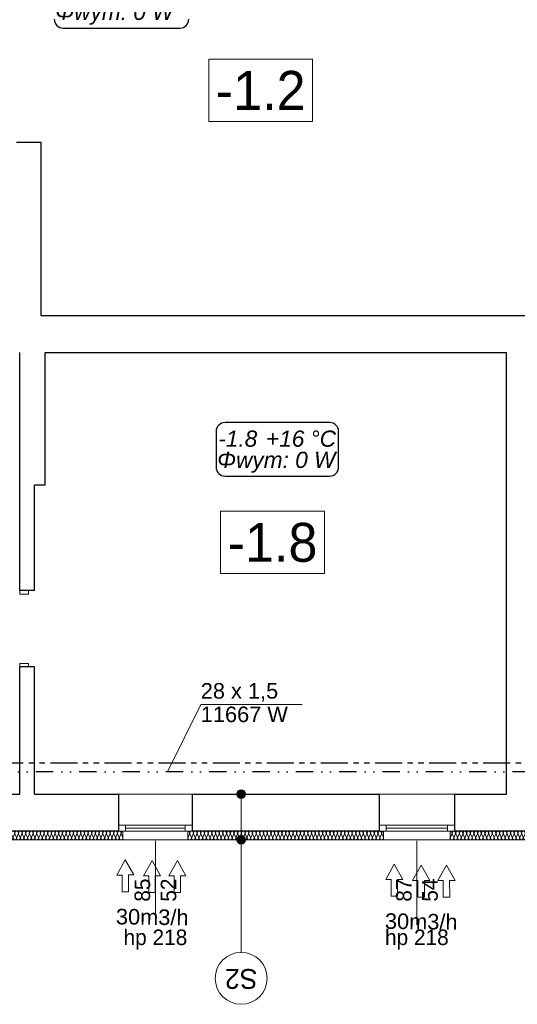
# Model space of a CAD drawing. Header units: millimetres. Extents: x -17429 to 155243, y -2908 to 188569.
# Tile 4 of 113: x -6728 to -981, y 9537 to 20913. Entities that reach past the tile are written whole.
import ezdxf
from ezdxf.lldxf.tags import DXFTag

# ---------------------------------------------------------------- set-up
doc = ezdxf.new("R2010")
doc.units = ezdxf.units.MM
doc.header["$MEASUREMENT"] = 0
doc.linetypes.add('DIVIDEX2', pattern=[2.5, 1, -0.5, 0, -0.5, 0, -0.5])
doc.linetypes.add('PHANTOM', pattern=[2.5, 1.25, -0.25, 0.25, -0.25, 0.25, -0.25])
doc.layers.get('0').update_dxf_attribs({"lineweight": 5})
for name, color, linetype in [('#opisy', 7, 'Continuous'), ('#podkład', 252, 'Continuous'), ('Arch ocieplenie', 252, 'Continuous'), ('Arch opisy', 252, 'Continuous'), ('IS_Opisy_działek_Therm', 7, 'SOLID'), ('IS_Powrót', 5, 'DASH'), ('IS_Text_Konstrukcji', 7, 'Continuous'), ('IS_Zasilanie', 1, 'SOLID')]:
    doc.layers.add(name, color=color, linetype=linetype)
doc.layers.add('arch izolacje_Nr_Pióra__3', color=7, linetype='Continuous', lineweight=13, true_color=0xff6600)
doc.layers.add('Arch ocieplenie_Nr_Pióra__22', color=7, linetype='Continuous', lineweight=9, true_color=0x7f7f7f)
for name, color, linetype, lineweight in [('Arch opisy_Nr_Pióra__1', 252, 'Continuous', 25), ('Arch opisy_Nr_Pióra__21', 252, 'Continuous', 13), ('INWENT OPISY_Nr_Pióra__21', 252, 'Continuous', 13), ('INWENT. DRZWI_Nr_Pióra__21', 7, 'Continuous', 13), ('INWENT. OKNA_Nr_Pióra__5', 7, 'Continuous', 13), ('INWENT.ŚCIANY_Nr_Pióra__1', 252, 'Continuous', 25), ('INWENT.ŚCIANY_Nr_Pióra__21', 7, 'Continuous', 13)]:
    doc.layers.add(name, color=color, linetype=linetype, lineweight=lineweight)
doc.styles.add('ARIAL', font='arial.ttf', dxfattribs={"width": 0.75})
doc.styles.add('GENERATED_STYLE_2', font='txt')
doc.styles.add('GENERATED_STYLE_3', font='txt')
doc.styles.add('GENERATED_STYLE_4', font='txt')
doc.styles.get("Standard").update_dxf_attribs({"font": 'arial.ttf', "bigfont": 'BIGFONT.SHX'})
tags = doc.linetypes.add('DASH', pattern=[15, 10, -5]).pattern_tags.tags
tags[6:7] = [DXFTag(74, 4), DXFTag(75, 0), DXFTag(340, '0'), DXFTag(46, 0.0), DXFTag(50, 0.0), DXFTag(44, 0.0), DXFTag(45, 0.0)]
tags[4:5] = [DXFTag(74, 4), DXFTag(75, 0), DXFTag(340, '0'), DXFTag(46, 0.0), DXFTag(50, 0.0), DXFTag(44, 0.0), DXFTag(45, 0.0)]
tags = doc.linetypes.add('SOLID', pattern=[10, 10, 0]).pattern_tags.tags
tags[6:7] = [DXFTag(74, 4), DXFTag(75, 0), DXFTag(340, '0'), DXFTag(46, 0.0), DXFTag(50, 0.0), DXFTag(44, 0.0), DXFTag(45, 0.0)]
tags[4:5] = [DXFTag(74, 4), DXFTag(75, 0), DXFTag(340, '0'), DXFTag(46, 0.0), DXFTag(50, 0.0), DXFTag(44, 0.0), DXFTag(45, 0.0)]

# ---------------------------------------------------------------- blocks, each defined once
blk = doc.blocks.new('Izolacja cieplna 14_79', base_point=(-8246, 11536))
at = {"layer": 'Arch ocieplenie_Nr_Pióra__22', "linetype": 'Continuous'}
for p, q in [((-8244, 11466), (-8227, 11506)), ((-8223, 11506), (-8205, 11466)), ((-8202, 11466), (-8184, 11506)), ((-8181, 11506), (-8163, 11466)), ((-8159, 11466), (-8142, 11506)), ((-8138, 11506), (-8121, 11466)), ((-8117, 11466), (-8100, 11506)), ((-8096, 11506), (-8078, 11466)), ((-8075, 11466), (-8057, 11506)), ((-8054, 11506), (-8036, 11466)), ((-8032, 11466), (-8015, 11506)), ((-8011, 11506), (-7994, 11466)), ((-7990, 11466), (-7972, 11506)), ((-7969, 11506), (-7951, 11466)), ((-7948, 11466), (-7930, 11506)), ((-7927, 11506), (-7909, 11466)), ((-7905, 11466), (-7888, 11506)), ((-7884, 11506), (-7867, 11466)), ((-7863, 11466), (-7845, 11506)), ((-7842, 11506), (-7824, 11466)), ((-7821, 11466), (-7803, 11506)), ((-7800, 11506), (-7782, 11466)), ((-7778, 11466), (-7761, 11506)), ((-7757, 11506), (-7740, 11466)), ((-7736, 11466), (-7718, 11506)), ((-7715, 11506), (-7697, 11466)), ((-7694, 11466), (-7676, 11506)), ((-7673, 11506), (-7655, 11466)), ((-7651, 11466), (-7634, 11506)), ((-7630, 11506), (-7613, 11466)), ((-7609, 11466), (-7591, 11506)), ((-7588, 11506), (-7570, 11466)), ((-7567, 11466), (-7549, 11506)), ((-7545, 11506), (-7528, 11466)), ((-7524, 11466), (-7507, 11506)), ((-7503, 11506), (-7486, 11466)), ((-7482, 11466), (-7464, 11506)), ((-7461, 11506), (-7443, 11466)), ((-7440, 11466), (-7422, 11506)), ((-7418, 11506), (-7401, 11466)), ((-7397, 11466), (-7380, 11506)), ((-7376, 11506), (-7358, 11466)), ((-7355, 11466), (-7337, 11506)), ((-7334, 11506), (-7316, 11466)), ((-7313, 11466), (-7295, 11506)), ((-7291, 11506), (-7274, 11466)), ((-7270, 11466), (-7253, 11506)), ((-7249, 11506), (-7231, 11466)), ((-7228, 11466), (-7210, 11506)), ((-7207, 11506), (-7189, 11466)), ((-7186, 11466), (-7168, 11506)), ((-7164, 11506), (-7147, 11466)), ((-7143, 11466), (-7126, 11506)), ((-7122, 11506), (-7104, 11466)), ((-7101, 11466), (-7083, 11506)), ((-7080, 11506), (-7062, 11466)), ((-7059, 11466), (-7041, 11506)), ((-7037, 11506), (-7020, 11466)), ((-7016, 11466), (-6999, 11506)), ((-6995, 11506), (-6977, 11466)), ((-6974, 11466), (-6956, 11506)), ((-6953, 11506), (-6935, 11466)), ((-6931, 11466), (-6914, 11506)), ((-6910, 11506), (-6893, 11466)), ((-6889, 11466), (-6872, 11506)), ((-6868, 11506), (-6850, 11466)), ((-6847, 11466), (-6829, 11506)), ((-6826, 11506), (-6808, 11466)), ((-6804, 11466), (-6787, 11506)), ((-6783, 11506), (-6766, 11466)), ((-6762, 11466), (-6745, 11506)), ((-6741, 11506), (-6723, 11466)), ((-6720, 11466), (-6702, 11506)), ((-6699, 11506), (-6681, 11466)), ((-6677, 11466), (-6660, 11506)), ((-6656, 11506), (-6639, 11466)), ((-6635, 11466), (-6617, 11506)), ((-6614, 11506), (-6596, 11466)), ((-6593, 11466), (-6575, 11506)), ((-6572, 11506), (-6554, 11466)), ((-6550, 11466), (-6533, 11506)), ((-6529, 11506), (-6512, 11466)), ((-6508, 11466), (-6490, 11506)), ((-6487, 11506), (-6469, 11466)), ((-6466, 11466), (-6448, 11506)), ((-6445, 11506), (-6427, 11466)), ((-6423, 11466), (-6406, 11506)), ((-6402, 11506), (-6385, 11466)), ((-6381, 11466), (-6363, 11506)), ((-6360, 11506), (-6342, 11466)), ((-6339, 11466), (-6321, 11506)), ((-6318, 11506), (-6300, 11466)), ((-6296, 11466), (-6279, 11506)), ((-6275, 11506), (-6258, 11466)), ((-6254, 11466), (-6236, 11506)), ((-6233, 11506), (-6215, 11466)), ((-6212, 11466), (-6194, 11506)), ((-6190, 11506), (-6173, 11466)), ((-6169, 11466), (-6152, 11506)), ((-6148, 11506), (-6131, 11466)), ((-6127, 11466), (-6109, 11506)), ((-6106, 11506), (-6088, 11466)), ((-6085, 11466), (-6067, 11506)), ((-6063, 11506), (-6046, 11466)), ((-6042, 11466), (-6025, 11506)), ((-6021, 11506), (-6003, 11466)), ((-6000, 11466), (-5982, 11506)), ((-5979, 11506), (-5961, 11466)), ((-5958, 11466), (-5940, 11506)), ((-5936, 11506), (-5919, 11466)), ((-5915, 11466), (-5898, 11506)), ((-5894, 11506), (-5876, 11466)), ((-5873, 11466), (-5855, 11506)), ((-5852, 11506), (-5834, 11466)), ((-5831, 11466), (-5813, 11506)), ((-5809, 11506), (-5792, 11466)), ((-5788, 11466), (-5771, 11506)), ((-5767, 11506), (-5749, 11466)), ((-5746, 11466), (-5728, 11506)), ((-5725, 11506), (-5707, 11466)), ((-5704, 11466), (-5686, 11506)), ((-5682, 11506), (-5665, 11466)), ((-5661, 11466), (-5644, 11506)), ((-5640, 11506), (-5622, 11466)), ((-5619, 11466), (-5601, 11506)), ((-5598, 11506), (-5580, 11466)), ((-5576, 11466), (-5559, 11506)), ((-5555, 11506), (-5538, 11466))]:
    blk.add_line(p, q, dxfattribs=at)
for centre, start_param, end_param in [((-8246, 11515), 4.299596, 6.283185), ((-8204, 11515), 4.299595, 8.266774), ((-8161, 11515), 4.299595, 8.266774), ((-8119, 11515), 4.299595, 8.266774), ((-8077, 11515), 4.299595, 8.266774), ((-8034, 11515), 4.299595, 8.266774), ((-7992, 11515), 4.299595, 8.266774), ((-7950, 11515), 4.299595, 8.266774), ((-7907, 11515), 4.299595, 8.266774), ((-7865, 11515), 4.299595, 8.266774), ((-7822, 11515), 4.299595, 8.266774), ((-7780, 11515), 4.299595, 8.266774), ((-7738, 11515), 4.299595, 8.266774), ((-7695, 11515), 4.299595, 8.266774), ((-7653, 11515), 4.299595, 8.266774), ((-7611, 11515), 4.299595, 8.266774), ((-7568, 11515), 4.299595, 8.266774), ((-7526, 11515), 4.299595, 8.266774), ((-7484, 11515), 4.299595, 8.266774), ((-7441, 11515), 4.299595, 8.266774), ((-7399, 11515), 4.299595, 8.266774), ((-7357, 11515), 4.299595, 8.266774), ((-7314, 11515), 4.299595, 8.266774), ((-7272, 11515), 4.299595, 8.266774), ((-7230, 11515), 4.299595, 8.266774), ((-7187, 11515), 4.299595, 8.266774), ((-7145, 11515), 4.299595, 8.266774), ((-7103, 11515), 4.299595, 8.266774), ((-7060, 11515), 4.299595, 8.266774), ((-7018, 11515), 4.299595, 8.266774), ((-6976, 11515), 4.299595, 8.266774), ((-6933, 11515), 4.299595, 8.266774), ((-6891, 11515), 4.299595, 8.266774), ((-6849, 11515), 4.299595, 8.266774), ((-6806, 11515), 4.299595, 8.266774), ((-6764, 11515), 4.299595, 8.266774), ((-6722, 11515), 4.299595, 8.266774), ((-6679, 11515), 4.299595, 8.266774), ((-6637, 11515), 4.299595, 8.266774), ((-6595, 11515), 4.299595, 8.266774), ((-6552, 11515), 4.299595, 8.266774), ((-6510, 11515), 4.299595, 8.266774), ((-6467, 11515), 4.299595, 8.266774), ((-6425, 11515), 4.299595, 8.266774), ((-6383, 11515), 4.299595, 8.266774), ((-6340, 11515), 4.299595, 8.266774), ((-6298, 11515), 4.299595, 8.266774), ((-6256, 11515), 4.299595, 8.266774), ((-6213, 11515), 4.299595, 8.266774), ((-6171, 11515), 4.299595, 8.266774), ((-6129, 11515), 4.299595, 8.266774), ((-6086, 11515), 4.299595, 8.266774), ((-6044, 11515), 4.299595, 8.266774), ((-6002, 11515), 4.299595, 8.266774), ((-5959, 11515), 4.299595, 8.266774), ((-5917, 11515), 4.299595, 8.266774), ((-5875, 11515), 4.299595, 8.266774), ((-5832, 11515), 4.299595, 8.266774), ((-5790, 11515), 4.299595, 8.266774), ((-5748, 11515), 4.299595, 8.266774), ((-5705, 11515), 4.299595, 8.266774), ((-5663, 11515), 4.299595, 8.266774), ((-5621, 11515), 4.299595, 8.266774), ((-5578, 11515), 4.299595, 8.266774), ((-5536, 11515), 0, 1.983589), ((-8225, 11457), 1.158003, 5.125183), ((-8182, 11457), 1.158003, 5.125183), ((-8140, 11457), 1.158003, 5.125183), ((-8098, 11457), 1.158003, 5.125183), ((-8055, 11457), 1.158003, 5.125183), ((-8013, 11457), 1.158003, 5.125183), ((-7971, 11457), 1.158003, 5.125183), ((-7928, 11457), 1.158003, 5.125183), ((-7886, 11457), 1.158003, 5.125183), ((-7844, 11457), 1.158003, 5.125183), ((-7801, 11457), 1.158003, 5.125183), ((-7759, 11457), 1.158003, 5.125183), ((-7717, 11457), 1.158003, 5.125183), ((-7674, 11457), 1.158003, 5.125183), ((-7632, 11457), 1.158003, 5.125183), ((-7590, 11457), 1.158003, 5.125183), ((-7547, 11457), 1.158003, 5.125183), ((-7505, 11457), 1.158003, 5.125183), ((-7463, 11457), 1.158003, 5.125183), ((-7420, 11457), 1.158003, 5.125183), ((-7378, 11457), 1.158003, 5.125183), ((-7336, 11457), 1.158003, 5.125183), ((-7293, 11457), 1.158003, 5.125183), ((-7251, 11457), 1.158003, 5.125183), ((-7209, 11457), 1.158003, 5.125183), ((-7166, 11457), 1.158003, 5.125183), ((-7124, 11457), 1.158003, 5.125183), ((-7081, 11457), 1.158003, 5.125183), ((-7039, 11457), 1.158003, 5.125183), ((-6997, 11457), 1.158003, 5.125183), ((-6954, 11457), 1.158003, 5.125183), ((-6912, 11457), 1.158003, 5.125183), ((-6870, 11457), 1.158003, 5.125183), ((-6827, 11457), 1.158003, 5.125183), ((-6785, 11457), 1.158003, 5.125183), ((-6743, 11457), 1.158003, 5.125183), ((-6700, 11457), 1.158003, 5.125183), ((-6658, 11457), 1.158003, 5.125183), ((-6616, 11457), 1.158003, 5.125183), ((-6573, 11457), 1.158003, 5.125183), ((-6531, 11457), 1.158003, 5.125183), ((-6489, 11457), 1.158003, 5.125183), ((-6446, 11457), 1.158003, 5.125183), ((-6404, 11457), 1.158003, 5.125183), ((-6362, 11457), 1.158003, 5.125183), ((-6319, 11457), 1.158003, 5.125183), ((-6277, 11457), 1.158003, 5.125183), ((-6235, 11457), 1.158003, 5.125183), ((-6192, 11457), 1.158003, 5.125183), ((-6150, 11457), 1.158003, 5.125183), ((-6108, 11457), 1.158003, 5.125183), ((-6065, 11457), 1.158003, 5.125183), ((-6023, 11457), 1.158003, 5.125183), ((-5981, 11457), 1.158003, 5.125183), ((-5938, 11457), 1.158003, 5.125183), ((-5896, 11457), 1.158003, 5.125183), ((-5854, 11457), 1.158003, 5.125183), ((-5811, 11457), 1.158003, 5.125183), ((-5769, 11457), 1.158003, 5.125183), ((-5726, 11457), 1.158003, 5.125183), ((-5684, 11457), 1.158003, 5.125183), ((-5642, 11457), 1.158003, 5.125183), ((-5599, 11457), 1.158003, 5.125183), ((-5557, 11457), 1.158003, 5.125183)]:
    blk.add_ellipse(centre, major_axis=(0, 21.3), ratio=0.995489, start_param=start_param, end_param=end_param, dxfattribs=at)
blk = doc.blocks.new('Izolacja cieplna 14_80', base_point=(-2526, 11536))
at = {"layer": 'Arch ocieplenie_Nr_Pióra__22', "linetype": 'Continuous'}
for p, q in [((-4766, 11506), (-4784, 11466)), ((-4745, 11466), (-4763, 11506)), ((-4724, 11506), (-4741, 11466)), ((-4702, 11466), (-4720, 11506)), ((-4681, 11506), (-4699, 11466)), ((-4660, 11466), (-4678, 11506)), ((-4638, 11506), (-4656, 11466)), ((-4617, 11466), (-4635, 11506)), ((-4596, 11506), (-4614, 11466)), ((-4575, 11466), (-4592, 11506)), ((-4553, 11506), (-4571, 11466)), ((-4532, 11466), (-4550, 11506)), ((-4511, 11506), (-4528, 11466)), ((-4489, 11466), (-4507, 11506)), ((-4468, 11506), (-4486, 11466)), ((-4447, 11466), (-4464, 11506)), ((-4425, 11506), (-4443, 11466)), ((-4404, 11466), (-4422, 11506)), ((-4383, 11506), (-4400, 11466)), ((-4361, 11466), (-4379, 11506)), ((-4340, 11506), (-4358, 11466)), ((-4319, 11466), (-4336, 11506)), ((-4297, 11506), (-4315, 11466)), ((-4276, 11466), (-4294, 11506)), ((-4255, 11506), (-4272, 11466)), ((-4233, 11466), (-4251, 11506)), ((-4212, 11506), (-4230, 11466)), ((-4191, 11466), (-4208, 11506)), ((-4169, 11506), (-4187, 11466)), ((-4148, 11466), (-4166, 11506)), ((-4127, 11506), (-4145, 11466)), ((-4105, 11466), (-4123, 11506)), ((-4084, 11506), (-4102, 11466)), ((-4063, 11466), (-4081, 11506)), ((-4041, 11506), (-4059, 11466)), ((-4020, 11466), (-4038, 11506)), ((-3999, 11506), (-4017, 11466)), ((-3978, 11466), (-3995, 11506)), ((-3956, 11506), (-3974, 11466)), ((-3935, 11466), (-3953, 11506)), ((-3914, 11506), (-3931, 11466)), ((-3892, 11466), (-3910, 11506)), ((-3871, 11506), (-3889, 11466)), ((-3850, 11466), (-3867, 11506)), ((-3828, 11506), (-3846, 11466)), ((-3807, 11466), (-3825, 11506)), ((-3786, 11506), (-3803, 11466)), ((-3764, 11466), (-3782, 11506)), ((-3743, 11506), (-3761, 11466)), ((-3722, 11466), (-3739, 11506)), ((-3700, 11506), (-3718, 11466)), ((-3679, 11466), (-3697, 11506)), ((-3658, 11506), (-3675, 11466)), ((-3636, 11466), (-3654, 11506)), ((-3615, 11506), (-3633, 11466)), ((-3594, 11466), (-3611, 11506)), ((-3572, 11506), (-3590, 11466)), ((-3551, 11466), (-3569, 11506)), ((-3530, 11506), (-3548, 11466)), ((-3508, 11466), (-3526, 11506)), ((-3487, 11506), (-3505, 11466)), ((-3466, 11466), (-3484, 11506)), ((-3445, 11506), (-3462, 11466)), ((-3423, 11466), (-3441, 11506)), ((-3402, 11506), (-3420, 11466)), ((-3381, 11466), (-3398, 11506)), ((-3359, 11506), (-3377, 11466)), ((-3338, 11466), (-3356, 11506)), ((-3317, 11506), (-3334, 11466)), ((-3295, 11466), (-3313, 11506)), ((-3274, 11506), (-3292, 11466)), ((-3253, 11466), (-3270, 11506)), ((-3231, 11506), (-3249, 11466)), ((-3210, 11466), (-3228, 11506)), ((-3189, 11506), (-3206, 11466)), ((-3167, 11466), (-3185, 11506)), ((-3146, 11506), (-3164, 11466)), ((-3125, 11466), (-3142, 11506)), ((-3103, 11506), (-3121, 11466)), ((-3082, 11466), (-3100, 11506)), ((-3061, 11506), (-3078, 11466)), ((-3039, 11466), (-3057, 11506)), ((-3018, 11506), (-3036, 11466)), ((-2997, 11466), (-3015, 11506)), ((-2975, 11506), (-2993, 11466)), ((-2954, 11466), (-2972, 11506)), ((-2933, 11506), (-2951, 11466)), ((-2911, 11466), (-2929, 11506)), ((-2890, 11506), (-2908, 11466)), ((-2869, 11466), (-2887, 11506)), ((-2848, 11506), (-2865, 11466)), ((-2826, 11466), (-2844, 11506)), ((-2805, 11506), (-2823, 11466)), ((-2784, 11466), (-2801, 11506)), ((-2762, 11506), (-2780, 11466)), ((-2741, 11466), (-2759, 11506)), ((-2720, 11506), (-2737, 11466)), ((-2698, 11466), (-2716, 11506)), ((-2677, 11506), (-2695, 11466)), ((-2656, 11466), (-2673, 11506)), ((-2634, 11506), (-2652, 11466)), ((-2613, 11466), (-2631, 11506)), ((-2592, 11506), (-2609, 11466)), ((-2570, 11466), (-2588, 11506)), ((-2549, 11506), (-2567, 11466)), ((-2528, 11466), (-2545, 11506))]:
    blk.add_line(p, q, dxfattribs=at)
for centre, start_param, end_param in [((-4786, 11515), 2.7288, 4.712389), ((-4743, 11515), 2.7288, 6.695979), ((-4701, 11515), 2.7288, 6.695979), ((-4658, 11515), 2.7288, 6.695979), ((-4615, 11515), 2.7288, 6.695979), ((-4573, 11515), 2.7288, 6.695979), ((-4530, 11515), 2.7288, 6.695979), ((-4487, 11515), 2.7288, 6.695979), ((-4445, 11515), 2.7288, 6.695979), ((-4402, 11515), 2.7288, 6.695979), ((-4360, 11515), 2.7288, 6.695979), ((-4317, 11515), 2.7288, 6.695979), ((-4274, 11515), 2.7288, 6.695979), ((-4232, 11515), 2.7288, 6.695979), ((-4189, 11515), 2.7288, 6.695979), ((-4146, 11515), 2.7288, 6.695979), ((-4104, 11515), 2.7288, 6.695979), ((-4061, 11515), 2.7288, 6.695979), ((-4018, 11515), 2.7288, 6.695979), ((-3976, 11515), 2.7288, 6.695979), ((-3933, 11515), 2.7288, 6.695979), ((-3890, 11515), 2.7288, 6.695979), ((-3848, 11515), 2.7288, 6.695979), ((-3805, 11515), 2.7288, 6.695979), ((-3763, 11515), 2.7288, 6.695979), ((-3720, 11515), 2.7288, 6.695979), ((-3677, 11515), 2.7288, 6.695979), ((-3635, 11515), 2.7288, 6.695979), ((-3592, 11515), 2.7288, 6.695979), ((-3549, 11515), 2.7288, 6.695979), ((-3507, 11515), 2.7288, 6.695979), ((-3464, 11515), 2.7288, 6.695979), ((-3421, 11515), 2.7288, 6.695979), ((-3379, 11515), 2.7288, 6.695979), ((-3336, 11515), 2.7288, 6.695979), ((-3293, 11515), 2.7288, 6.695979), ((-3251, 11515), 2.7288, 6.695979), ((-3208, 11515), 2.7288, 6.695979), ((-3166, 11515), 2.7288, 6.695979), ((-3123, 11515), 2.7288, 6.695979), ((-3080, 11515), 2.7288, 6.695979), ((-3038, 11515), 2.7288, 6.695979), ((-2995, 11515), 2.7288, 6.695979), ((-2952, 11515), 2.7288, 6.695979), ((-2910, 11515), 2.7288, 6.695979), ((-2867, 11515), 2.7288, 6.695979), ((-2824, 11515), 2.7288, 6.695979), ((-2782, 11515), 2.7288, 6.695979), ((-2739, 11515), 2.7288, 6.695979), ((-2696, 11515), 2.7288, 6.695979), ((-2654, 11515), 2.7288, 6.695979), ((-2611, 11515), 2.7288, 6.695979), ((-2569, 11515), 2.7288, 6.695979), ((-2526, 11515), 4.712389, 6.695979), ((-4765, 11457), 5.870392, 9.837571), ((-4722, 11457), 5.870392, 9.837571), ((-4679, 11457), 5.870392, 9.837571), ((-4637, 11457), 5.870392, 9.837571), ((-4594, 11457), 5.870392, 9.837571), ((-4551, 11457), 5.870392, 9.837571), ((-4509, 11457), 5.870392, 9.837571), ((-4466, 11457), 5.870392, 9.837571), ((-4423, 11457), 5.870392, 9.837571), ((-4381, 11457), 5.870392, 9.837571), ((-4338, 11457), 5.870392, 9.837571), ((-4296, 11457), 5.870392, 9.837571), ((-4253, 11457), 5.870392, 9.837571), ((-4210, 11457), 5.870392, 9.837571), ((-4168, 11457), 5.870392, 9.837571), ((-4125, 11457), 5.870392, 9.837571), ((-4082, 11457), 5.870392, 9.837571), ((-4040, 11457), 5.870392, 9.837571), ((-3997, 11457), 5.870392, 9.837571), ((-3954, 11457), 5.870392, 9.837571), ((-3912, 11457), 5.870392, 9.837571), ((-3869, 11457), 5.870392, 9.837571), ((-3826, 11457), 5.870392, 9.837571), ((-3784, 11457), 5.870392, 9.837571), ((-3741, 11457), 5.870392, 9.837571), ((-3699, 11457), 5.870392, 9.837571), ((-3656, 11457), 5.870392, 9.837571), ((-3613, 11457), 5.870392, 9.837571), ((-3571, 11457), 5.870392, 9.837571), ((-3528, 11457), 5.870392, 9.837571), ((-3485, 11457), 5.870392, 9.837571), ((-3443, 11457), 5.870392, 9.837571), ((-3400, 11457), 5.870392, 9.837571), ((-3357, 11457), 5.870392, 9.837571), ((-3315, 11457), 5.870392, 9.837571), ((-3272, 11457), 5.870392, 9.837571), ((-3230, 11457), 5.870392, 9.837571), ((-3187, 11457), 5.870392, 9.837571), ((-3144, 11457), 5.870392, 9.837571), ((-3102, 11457), 5.870392, 9.837571), ((-3059, 11457), 5.870392, 9.837571), ((-3016, 11457), 5.870392, 9.837571), ((-2974, 11457), 5.870392, 9.837571), ((-2931, 11457), 5.870392, 9.837571), ((-2888, 11457), 5.870392, 9.837571), ((-2846, 11457), 5.870392, 9.837571), ((-2803, 11457), 5.870392, 9.837571), ((-2760, 11457), 5.870392, 9.837571), ((-2718, 11457), 5.870392, 9.837571), ((-2675, 11457), 5.870392, 9.837571), ((-2633, 11457), 5.870392, 9.837571), ((-2590, 11457), 5.870392, 9.837571), ((-2547, 11457), 5.870392, 9.837571)]:
    blk.add_ellipse(centre, major_axis=(-21.3, 0), ratio=0.997517, start_param=start_param, end_param=end_param, dxfattribs=at)
blk = doc.blocks.new('Izolacja cieplna 14_81', base_point=(-1756, 11536))
at = {"layer": 'Arch ocieplenie_Nr_Pióra__22', "linetype": 'Continuous'}
for p, q in [((-1754, 11466), (-1737, 11506)), ((-1733, 11506), (-1715, 11466)), ((-1712, 11466), (-1694, 11506)), ((-1691, 11506), (-1673, 11466)), ((-1670, 11466), (-1652, 11506)), ((-1648, 11506), (-1631, 11466)), ((-1627, 11466), (-1610, 11506)), ((-1606, 11506), (-1589, 11466)), ((-1585, 11466), (-1567, 11506)), ((-1564, 11506), (-1546, 11466)), ((-1543, 11466), (-1525, 11506)), ((-1522, 11506), (-1504, 11466)), ((-1501, 11466), (-1483, 11506)), ((-1479, 11506), (-1462, 11466)), ((-1458, 11466), (-1441, 11506)), ((-1437, 11506), (-1420, 11466)), ((-1416, 11466), (-1398, 11506)), ((-1395, 11506), (-1377, 11466)), ((-1374, 11466), (-1356, 11506)), ((-1353, 11506), (-1335, 11466)), ((-1331, 11466), (-1314, 11506)), ((-1310, 11506), (-1293, 11466)), ((-1289, 11466), (-1272, 11506)), ((-1268, 11506), (-1250, 11466)), ((-1247, 11466), (-1229, 11506)), ((-1226, 11506), (-1208, 11466)), ((-1205, 11466), (-1187, 11506)), ((-1183, 11506), (-1166, 11466)), ((-1162, 11466), (-1145, 11506)), ((-1141, 11506), (-1124, 11466)), ((-1120, 11466), (-1102, 11506)), ((-1099, 11506), (-1081, 11466)), ((-1078, 11466), (-1060, 11506)), ((-1057, 11506), (-1039, 11466)), ((-1036, 11466), (-1018, 11506)), ((-1014, 11506), (-997, 11466)), ((-993, 11466), (-976, 11506)), ((-972, 11506), (-955, 11466)), ((-951, 11466), (-933, 11506)), ((-930, 11506), (-912, 11466)), ((-909, 11466), (-891, 11506)), ((-888, 11506), (-870, 11466)), ((-866, 11466), (-849, 11506)), ((-845, 11506), (-828, 11466)), ((-824, 11466), (-807, 11506)), ((-803, 11506), (-785, 11466)), ((-782, 11466), (-764, 11506)), ((-761, 11506), (-743, 11466)), ((-740, 11466), (-722, 11506)), ((-718, 11506), (-701, 11466)), ((-697, 11466), (-680, 11506)), ((-676, 11506), (-659, 11466)), ((-655, 11466), (-637, 11506)), ((-634, 11506), (-616, 11466)), ((-613, 11466), (-595, 11506)), ((-592, 11506), (-574, 11466)), ((-571, 11466), (-553, 11506)), ((-549, 11506), (-532, 11466)), ((-528, 11466), (-511, 11506)), ((-507, 11506), (-490, 11466)), ((-486, 11466), (-468, 11506)), ((-465, 11506), (-447, 11466)), ((-444, 11466), (-426, 11506)), ((-423, 11506), (-405, 11466)), ((-401, 11466), (-384, 11506)), ((-380, 11506), (-363, 11466)), ((-359, 11466), (-342, 11506)), ((-338, 11506), (-320, 11466)), ((-317, 11466), (-299, 11506)), ((-296, 11506), (-278, 11466)), ((-275, 11466), (-257, 11506)), ((-253, 11506), (-236, 11466)), ((-232, 11466), (-215, 11506)), ((-211, 11506), (-194, 11466)), ((-190, 11466), (-172, 11506)), ((-169, 11506), (-151, 11466)), ((-148, 11466), (-130, 11506)), ((-127, 11506), (-109, 11466)), ((-106, 11466), (-88, 11506)), ((-84, 11506), (-67, 11466)), ((-63, 11466), (-46, 11506)), ((-42, 11506), (-25, 11466)), ((-21, 11466), (-3, 11506)), ((0, 11506), (18, 11466)), ((21, 11466), (39, 11506)), ((42, 11506), (60, 11466)), ((64, 11466), (81, 11506)), ((85, 11506), (102, 11466))]:
    blk.add_line(p, q, dxfattribs=at)
for centre, start_param, end_param in [((-1756, 11515), 4.299596, 6.283185), ((-1714, 11515), 4.299595, 8.266774), ((-1671, 11515), 4.299595, 8.266774), ((-1629, 11515), 4.299595, 8.266774), ((-1587, 11515), 4.299595, 8.266774), ((-1545, 11515), 4.299595, 8.266774), ((-1502, 11515), 4.299595, 8.266774), ((-1460, 11515), 4.299595, 8.266774), ((-1418, 11515), 4.299595, 8.266774), ((-1375, 11515), 4.299595, 8.266774), ((-1333, 11515), 4.299595, 8.266774), ((-1291, 11515), 4.299595, 8.266774), ((-1249, 11515), 4.299595, 8.266774), ((-1206, 11515), 4.299595, 8.266774), ((-1164, 11515), 4.299595, 8.266774), ((-1122, 11515), 4.299595, 8.266774), ((-1080, 11515), 4.299595, 8.266774), ((-1037, 11515), 4.299595, 8.266774), ((-995, 11515), 4.299595, 8.266774), ((-953, 11515), 4.299595, 8.266774), ((-910, 11515), 4.299595, 8.266774), ((-868, 11515), 4.299595, 8.266774), ((-826, 11515), 4.299595, 8.266774), ((-784, 11515), 4.299595, 8.266774), ((-741, 11515), 4.299595, 8.266774), ((-699, 11515), 4.299595, 8.266774), ((-657, 11515), 4.299595, 8.266774), ((-615, 11515), 4.299595, 8.266774), ((-572, 11515), 4.299595, 8.266774), ((-530, 11515), 4.299595, 8.266774), ((-488, 11515), 4.299595, 8.266774), ((-445, 11515), 4.299595, 8.266774), ((-403, 11515), 4.299595, 8.266774), ((-361, 11515), 4.299595, 8.266774), ((-319, 11515), 4.299595, 8.266774), ((-276, 11515), 4.299595, 8.266774), ((-234, 11515), 4.299595, 8.266774), ((-192, 11515), 4.299595, 8.266774), ((-150, 11515), 4.299595, 8.266774), ((-107, 11515), 4.299595, 8.266774), ((-65, 11515), 4.299595, 8.266774), ((-23, 11515), 4.299595, 8.266774), ((20, 11515), 4.299595, 8.266774), ((62, 11515), 4.299595, 8.266774), ((104, 11515), 6.283185, 8.266774), ((-1735, 11457), 1.158003, 5.125183), ((-1693, 11457), 1.158003, 5.125183), ((-1650, 11457), 1.158003, 5.125183), ((-1608, 11457), 1.158003, 5.125183), ((-1566, 11457), 1.158003, 5.125183), ((-1523, 11457), 1.158003, 5.125183), ((-1481, 11457), 1.158003, 5.125183), ((-1439, 11457), 1.158003, 5.125183), ((-1397, 11457), 1.158003, 5.125183), ((-1354, 11457), 1.158003, 5.125183), ((-1312, 11457), 1.158003, 5.125183), ((-1270, 11457), 1.158003, 5.125183), ((-1228, 11457), 1.158003, 5.125183), ((-1185, 11457), 1.158003, 5.125183), ((-1143, 11457), 1.158003, 5.125183), ((-1101, 11457), 1.158003, 5.125183), ((-1058, 11457), 1.158003, 5.125183), ((-1016, 11457), 1.158003, 5.125183), ((-974, 11457), 1.158003, 5.125183), ((-932, 11457), 1.158003, 5.125183), ((-889, 11457), 1.158003, 5.125183), ((-847, 11457), 1.158003, 5.125183), ((-805, 11457), 1.158003, 5.125183), ((-763, 11457), 1.158003, 5.125183), ((-720, 11457), 1.158003, 5.125183), ((-678, 11457), 1.158003, 5.125183), ((-636, 11457), 1.158003, 5.125183), ((-593, 11457), 1.158003, 5.125183), ((-551, 11457), 1.158003, 5.125183), ((-509, 11457), 1.158003, 5.125183), ((-467, 11457), 1.158003, 5.125183), ((-424, 11457), 1.158003, 5.125183), ((-382, 11457), 1.158003, 5.125183), ((-340, 11457), 1.158003, 5.125183), ((-298, 11457), 1.158003, 5.125183), ((-255, 11457), 1.158003, 5.125183), ((-213, 11457), 1.158003, 5.125183), ((-171, 11457), 1.158003, 5.125183), ((-128, 11457), 1.158003, 5.125183), ((-86, 11457), 1.158003, 5.125183), ((-44, 11457), 1.158003, 5.125183), ((-2, 11457), 1.158003, 5.125183), ((41, 11457), 1.158003, 5.125183), ((83, 11457), 1.158003, 5.125183)]:
    blk.add_ellipse(centre, major_axis=(0, 21.3), ratio=0.99382, start_param=start_param, end_param=end_param, dxfattribs=at)
blk = doc.blocks.new('Linia_84', base_point=(-4170, 11436))
at = {"layer": 'Arch opisy_Nr_Pióra__21', "color": 252, "linetype": 'Continuous'}
blk.add_line((-4170, 11436), (-4170, 10137), dxfattribs=at)
blk.add_circle((-4170, 9837), 300, dxfattribs=at)
blk = doc.blocks.new('Linia_85', base_point=(-4170, 11966))
at = {"layer": 'Arch opisy_Nr_Pióra__21', "linetype": 'Continuous'}
for points in [[(-4120, 11966), (-4123, 11985), (-4134, 12001), (-4150, 12012), (-4170, 12016), (-4189, 12012), (-4205, 12001), (-4216, 11985), (-4220, 11966), (-4216, 11947), (-4205, 11931), (-4189, 11920), (-4170, 11916), (-4150, 11920), (-4134, 11931), (-4123, 11947)], [(-4120, 11436), (-4123, 11455), (-4134, 11471), (-4150, 11482), (-4170, 11486), (-4189, 11482), (-4205, 11471), (-4216, 11455), (-4220, 11436), (-4216, 11417), (-4205, 11401), (-4189, 11390), (-4170, 11386), (-4150, 11390), (-4134, 11401), (-4123, 11417)]]:
    blk.add_hatch(color=252, dxfattribs=at).paths.add_polyline_path(points, flags=0)
at = {"layer": 'Arch opisy_Nr_Pióra__21', "color": 252, "linetype": 'Continuous'}
blk.add_line((-4170, 11916), (-4170, 11486), dxfattribs=at)
for centre in [(-4170, 11966), (-4170, 11436)]:
    blk.add_circle(centre, 50, dxfattribs=at)
blk = doc.blocks.new('YGGG')
at = {"layer": 'arch izolacje_Nr_Pióra__3', "color": 252, "linetype": 'Continuous'}
for p, q in [((-5536, 11436), (-5536, 11536)), ((-4786, 11436), (-4786, 11536)), ((-2526, 11536), (-2526, 11436)), ((-1756, 11536), (-1756, 11436)), ((-10941, 11436), (4776, 11436)), ((-8246, 11436), (-5536, 11436)), ((-2526, 11436), (-4786, 11436)), ((-1756, 11436), (104, 11436))]:
    blk.add_line(p, q, dxfattribs=at)
at = {"layer": 'Arch opisy_Nr_Pióra__21', "color": 252, "linetype": 'Continuous'}
for p, q in [((-3345, 20456), (-4545, 20456)), ((-4545, 20456), (-4545, 19736)), ((-3345, 19736), (-3345, 20456)), ((-4545, 19736), (-3345, 19736)), ((-3208, 15236), (-4408, 15236)), ((-4408, 15236), (-4408, 14516)), ((-3208, 14516), (-3208, 15236)), ((-4408, 14516), (-3208, 14516))]:
    blk.add_line(p, q, dxfattribs=at)
at = {"layer": 'INWENT OPISY_Nr_Pióra__21', "color": 252, "linetype": 'Continuous'}
for p, q in [((-5161, 11426), (-5161, 10456)), ((-2141, 11426), (-2141, 10456))]:
    blk.add_line(p, q, dxfattribs=at)
at = {"layer": 'INWENT. DRZWI_Nr_Pióra__21', "color": 252, "linetype": 'Continuous'}
for p, q in [((-6726, 14276), (-6726, 14316)), ((-6726, 14276), (-6626, 14276)), ((-6626, 14276), (-6626, 14316)), ((-6726, 13476), (-6626, 13476)), ((-6726, 13476), (-6726, 13436)), ((-6626, 13476), (-6626, 13436))]:
    blk.add_line(p, q, dxfattribs=at)
at = {"layer": 'INWENT. OKNA_Nr_Pióra__5', "color": 252, "linetype": 'Continuous'}
for p, q in [((-4736, 11606), (-5586, 11606)), ((-5586, 11536), (-5586, 11606)), ((-5506, 11536), (-5506, 11606)), ((-4816, 11536), (-4816, 11606)), ((-4736, 11536), (-4736, 11606)), ((-1706, 11606), (-2576, 11606)), ((-2576, 11536), (-2576, 11606)), ((-2496, 11536), (-2496, 11606)), ((-1786, 11536), (-1786, 11606)), ((-1706, 11536), (-1706, 11606)), ((-5586, 11536), (-4736, 11536)), ((-5506, 11571), (-4816, 11571)), ((-2576, 11536), (-1706, 11536)), ((-2496, 11571), (-1786, 11571))]:
    blk.add_line(p, q, dxfattribs=at)
at = {"layer": 'INWENT.ŚCIANY_Nr_Pióra__1', "color": 252, "linetype": 'Continuous'}
for p, q in [((-6766, 19496), (-6486, 19496)), ((-6486, 19496), (-6486, 17496)), ((-6486, 17496), (-776, 17496)), ((-6726, 14316), (-6726, 17066)), ((-6726, 14316), (-6726, 17066)), ((-6436, 17066), (-1106, 17066)), ((-6436, 15536), (-6436, 17066)), ((-1106, 11966), (-1106, 17066)), ((-6436, 15536), (-6556, 15536)), ((-6556, 14316), (-6556, 15536)), ((-6556, 14316), (-6726, 14316)), ((-6726, 11966), (-6726, 13436)), ((-6726, 11966), (-6726, 13436)), ((-6556, 13436), (-6726, 13436)), ((-6556, 11966), (-6556, 13436)), ((-8196, 11966), (-6726, 11966)), ((-6556, 11966), (-5586, 11966)), ((-5586, 11966), (-5586, 11536)), ((-4736, 11966), (-4736, 11536)), ((-4736, 11966), (-2576, 11966)), ((-2576, 11966), (-2576, 11536)), ((-1706, 11966), (-1706, 11536)), ((-1706, 11966), (-1106, 11966)), ((-5586, 11536), (-8196, 11536)), ((-2576, 11536), (-4736, 11536)), ((54, 11536), (-1706, 11536))]:
    blk.add_line(p, q, dxfattribs=at)
at = {"layer": 'INWENT.ŚCIANY_Nr_Pióra__21', "color": 252, "linetype": 'Continuous'}
for p, q in [((-5586, 11966), (-4736, 11966)), ((-2576, 11966), (-1706, 11966)), ((-4736, 11536), (-5586, 11536)), ((-1706, 11536), (-2576, 11536))]:
    blk.add_line(p, q, dxfattribs=at)
at = {"layer": 'Arch ocieplenie', "color": 252, "linetype": 'Continuous', "lineweight": 9}
for name, p in [('Izolacja cieplna 14_79', (-8246, 11536)), ('Izolacja cieplna 14_80', (-2526, 11536)), ('Izolacja cieplna 14_81', (-1756, 11536))]:
    blk.add_blockref(name, p, dxfattribs=at)
at = {"layer": 'Arch opisy', "color": 252, "linetype": 'Continuous'}
for name, p in [('Linia_85', (-4170, 11966)), ('Linia_84', (-4170, 11436))]:
    blk.add_blockref(name, p, dxfattribs=at)
at = {"layer": 'Arch opisy_Nr_Pióra__1', "color": 252, "linetype": 'Continuous', "char_height": 450, "attachment_point": 8, "style": 'GENERATED_STYLE_3'}
for s, insert in [('{-1.2}', (-3945, 19871)), ('{-1.8}', (-3808, 14643))]:
    blk.add_mtext(s, dxfattribs=dict(at, insert=insert))
at = {"layer": 'Arch opisy_Nr_Pióra__1', "color": 252, "linetype": 'Continuous', "insert": (-4170, 9715), "char_height": 230, "attachment_point": 2, "rotation": 180, "style": 'GENERATED_STYLE_4'}
blk.add_mtext('{S2}', dxfattribs=at)
at = {"layer": 'INWENT OPISY_Nr_Pióra__21', "color": 252, "linetype": 'Continuous', "char_height": 180, "width": 1346.33, "attachment_point": 2, "rotation": 90, "line_spacing_factor": 1.007146, "style": 'GENERATED_STYLE_2'}
for s, insert in [('{85\\P52}', (-5402, 10856)), ('{87\\P54}', (-2382, 10856))]:
    blk.add_mtext(s, dxfattribs=dict(at, insert=insert))
at = {"layer": 'INWENT OPISY_Nr_Pióra__21', "color": 252, "linetype": 'Continuous', "char_height": 180, "attachment_point": 2, "style": 'GENERATED_STYLE_2'}
for insert in [(-5161, 10401), (-2141, 10401)]:
    blk.add_mtext('{hp 218}', dxfattribs=dict(at, insert=insert))
blk = doc.blocks.new('E210168')
at = {"color": 7, "lineweight": 13}
for p, q in [((19.4, 19.8), (19.4, 13.6)), ((19.4, 19.8), (37, 9.9)), ((19.4, 0), (37, 9.9)), ((19.4, 6.2), (19.4, 0))]:
    blk.add_line(p, q, dxfattribs=at)
blk.add_lwpolyline([(19.4, 13.6), (0, 13.6), (0, 6.2), (19.4, 6.2)], dxfattribs=at)

msp = doc.modelspace()

# ---------------------------------------------------------------- linework, layer by layer
at = {"layer": 'IS_Opisy_działek_Therm', "color": 7, "lineweight": 5, "ltscale": 10}
for p, q in [((-5021, 12222), (-4637, 12999)), ((-4637, 12999), (-3467, 12999))]:
    msp.add_line(p, q, dxfattribs=at)
at = {"layer": 'IS_Powrót', "color": 5, "linetype": 'DIVIDEX2', "lineweight": 30, "ltscale": 200}
msp.add_line((2163, 12222), (-10095, 12222), dxfattribs=at)
at = {"layer": 'IS_Text_Konstrukcji', "color": 18, "linetype": 'SOLID', "ltscale": 10, "true_color": 0x000000}
for p, q in [((-6226, 20815), (-4878, 20815)), ((-4460, 16156), (-4460, 15743)), ((-3148, 16259), (-4357, 16259)), ((-3045, 15743), (-3045, 16156)), ((-4357, 15639), (-3148, 15639))]:
    msp.add_line(p, q, dxfattribs=at)
for centre, start, end in [((-6226, 20919), 180, 270), ((-4878, 20919), 270, 0), ((-4357, 16156), 90, 180), ((-3148, 16156), 360, 90), ((-4357, 15743), 180, 270), ((-3148, 15743), 270, 0)]:
    msp.add_arc(centre, 103, start, end, dxfattribs=at)
at = {"layer": 'IS_Zasilanie', "color": 1, "linetype": 'PHANTOM', "lineweight": 30, "ltscale": 250}
msp.add_line((2063, 12322), (-9974, 12322), dxfattribs=at)

# ---------------------------------------------------------------- block references
at = {"layer": '#podkład'}
msp.add_blockref('YGGG', (0, 0), dxfattribs=at)
at = {"color": 7, "lineweight": 5, "xscale": 10, "yscale": 10, "zscale": 10, "rotation": 90.09664922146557}
for p in [(-5410, 10837), (-5100, 10827), (-4808, 10827), (-2302, 10785), (-1992, 10775), (-1700, 10775)]:
    msp.add_blockref('E210168', p, dxfattribs=at)

# ---------------------------------------------------------------- texts
at = {"layer": '#opisy', "color": 7, "lineweight": 0, "style": 'ARIAL'}
for p in [(-5618, 10461, 140), (-2511, 10409, 140)]:
    msp.add_text('30m3/h', height=180, rotation=359.2172, dxfattribs=at).set_placement(p)
at = {"layer": 'IS_Opisy_działek_Therm', "color": 7, "lineweight": 5, "ltscale": 10, "char_height": 180}
for s, insert, attachment_point in [('\\fArial|b0|i0;28 x 1,5', (-4637, 13035), 7), ('\\fArial|b0|i0;11667 W', (-4637, 12977), 1)]:
    msp.add_mtext(s, dxfattribs=dict(at, insert=insert, attachment_point=attachment_point))
at = {"layer": 'IS_Text_Konstrukcji', "color": 18, "linetype": 'SOLID', "ltscale": 10, "true_color": 0x000000, "char_height": 187.2}
for s, insert, attachment_point in [('\\fArial|b0|i1;Φwym: 0 W', (-5635, 21097), 2), ('\\fArial|b0|i1;-1.8', (-3984, 15976), 9), ('\\fArial|b0|i1;+16 °C', (-3884, 15976), 7), ('\\fArial|b0|i1;Φwym: 0 W', (-3765, 15921), 2)]:
    msp.add_mtext(s, dxfattribs=dict(at, insert=insert, attachment_point=attachment_point))

doc.saveas('drawing.dxf')
